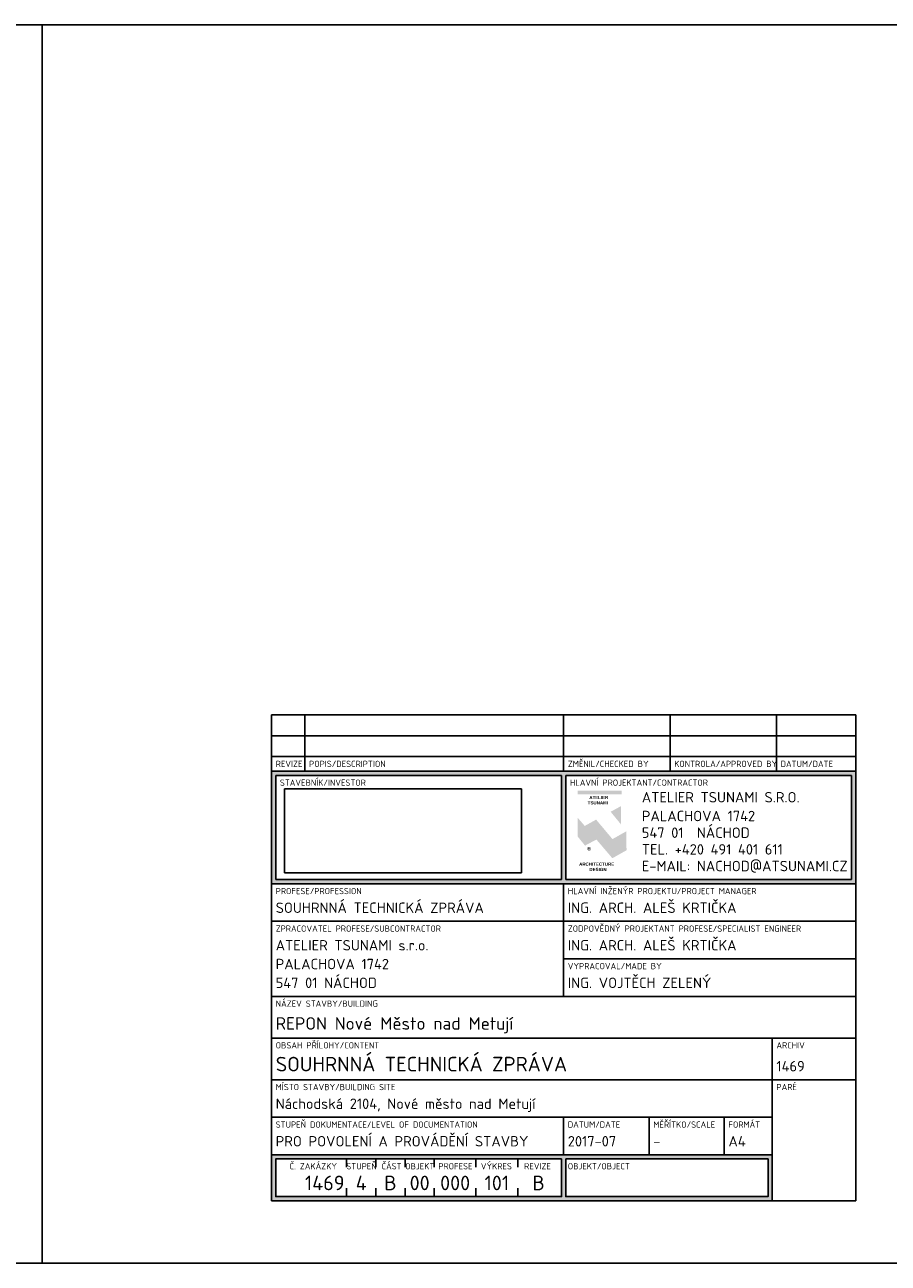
# Model space of a CAD drawing. Header units: metres. Extents: x -617984 to -616281, y -1028747 to -1028450.
# Tile 4 of 6: x -616915 to -616709, y -1028747 to -1028450. Entities that reach past the tile are written whole.
import ezdxf
from ezdxf.enums import TextEntityAlignment as Align

# ---------------------------------------------------------------- set-up
doc = ezdxf.new("R2010")
doc.units = ezdxf.units.M
doc.styles.add('ISOCPEUB_10', font='isocpeur.ttf')
doc.styles.add('ISOCPEUR_10', font='isocpeur.ttf')
doc.styles.get("Standard").update_dxf_attribs({"font": 'isocpeur.ttf'})
picture_1 = doc.add_image_def('image1.png', size_in_pixel=(282, 100))

# ---------------------------------------------------------------- blocks, each defined once
blk = doc.blocks.new('tabulka1')
h = blk.add_hatch(color=256)
h.paths.add_polyline_path([(-140, 76), (-140, 103), (0, 103), (0, 76)])
h.paths.add_polyline_path([(-139, 77), (-139, 102), (-70.5, 102), (-70.5, 77)], flags=16)
h.paths.add_polyline_path([(-69.5, 77), (-69.5, 102), (-1, 102), (-1, 77)], flags=16)
h = blk.add_hatch(color=256)
h.dxf.hatch_style = 1
h.paths.add_polyline_path([(-66.65, 98.32), (-56.1, 98.32), (-56.1, 97.45), (-66.65, 97.45)])
at = {"true_color": 0xaaaaaa}
h = blk.add_hatch(color=253, dxfattribs=at)
h.dxf.hatch_style = 1
edge = h.paths.add_edge_path()
edge.add_spline(control_points=[(-56.26, 94.61), (-56.26, 94.61), (-56.26, 90.24), (-56.26, 90.24), (-56.26, 90.24), (-56.26, 90.24), (-58.73, 93.27), (-58.73, 93.27), (-58.73, 93.27), (-58.73, 93.27), (-56.26, 94.61), (-56.26, 94.61)], knot_values=[0, 0, 0, 0, 0.333333, 0.333333, 0.333333, 0.5, 0.666667, 0.666667, 0.666667, 0.833333, 1, 1, 1, 1], degree=3, periodic=0)
h = blk.add_hatch(color=253, dxfattribs=at)
h.dxf.hatch_style = 1
edge = h.paths.add_edge_path()
edge.add_spline(control_points=[(-64.94, 89.87), (-64.94, 89.87), (-62.21, 91.38), (-62.21, 91.38), (-62.21, 91.38), (-62.21, 91.38), (-58.29, 86.71), (-58.29, 86.71), (-58.29, 86.71), (-58.29, 86.71), (-54.94, 88.6), (-54.94, 88.6), (-54.94, 88.6), (-54.94, 88.6), (-54.93, 84.03), (-54.93, 84.03), (-54.93, 84.03), (-54.93, 84.03), (-58.32, 82.12), (-58.32, 82.12), (-58.32, 82.12), (-58.32, 82.12), (-62.14, 86.61), (-62.14, 86.61), (-62.14, 86.61), (-62.14, 86.61), (-64.87, 85.15), (-64.87, 85.15), (-64.87, 85.15), (-64.87, 85.15), (-66.64, 87.34), (-66.64, 87.34), (-66.64, 87.34), (-66.64, 87.34), (-66.64, 91.85), (-66.64, 91.85), (-66.64, 91.85), (-66.64, 91.85), (-64.94, 89.87), (-64.94, 89.87)], knot_values=[0, 0, 0, 0, 0.1, 0.1, 0.1, 0.15, 0.2, 0.2, 0.2, 0.25, 0.3, 0.3, 0.3, 0.35, 0.4, 0.4, 0.4, 0.45, 0.5, 0.5, 0.5, 0.55, 0.6, 0.6, 0.6, 0.65, 0.7, 0.7, 0.7, 0.75, 0.8, 0.8, 0.8, 0.85, 0.9, 0.9, 0.9, 0.95, 1, 1, 1, 1], degree=3, periodic=0)
h = blk.add_hatch(color=256)
h.paths.add_polyline_path([(-69.5, 10), (-69.5, 1), (-21, 1), (-21, 10)], flags=16)
h.paths.add_polyline_path([(-70.5, 10), (-139, 10), (-139, 1), (-70.5, 1)], flags=16)
h.paths.add_polyline_path([(-140, 11), (-20, 11), (-20, 0), (-140, 0)])
for p, q in [((-140, 103), (-140, 116.5)), ((-140, 116.5), (0, 116.5)), ((-132, 103), (-132, 116.5)), ((-70, 103), (-70, 116.5)), ((-44.5, 103), (-44.5, 116.5)), ((-19, 116.5), (-19, 103)), ((0, 116.5), (0, 103)), ((-140, 111.5), (0, 111.5)), ((-140, 106.5), (0, 106.5)), ((-140, 103), (0, 103)), ((-140, 76), (-140, 103)), ((-139, 102), (-70.5, 102)), ((-139, 77), (-139, 102)), ((-70.5, 77), (-70.5, 102)), ((-69.5, 102), (-1, 102)), ((-69.5, 77), (-69.5, 102)), ((-1, 102), (-1, 77)), ((0, 103), (0, 76)), ((-140, 0), (-140, 76)), ((-140, 76), (0, 76)), ((-139, 77), (-70.5, 77)), ((-70, 76), (-70, 49)), ((-69.5, 77), (-1, 77)), ((0, 76), (0, 0)), ((0, 67), (-140, 67)), ((0, 58), (-70, 58)), ((0, 49), (-140, 49)), ((-140, 39), (0, 39)), ((-20, 29), (-20, 39)), ((-140, 29), (0, 29)), ((-20, 0), (-20, 29)), ((-20, 20), (-140, 20)), ((-70, 20), (-70, 11)), ((-49.5, 11), (-49.5, 20)), ((-31.5, 11), (-31.5, 20)), ((-20, 11), (-140, 11)), ((-122, 10), (-122, 8)), ((-115, 10), (-115, 8)), ((-108, 10), (-108, 8)), ((-101, 10), (-101, 8)), ((-91, 10), (-91, 8)), ((-81, 10), (-81, 8)), ((-20, 0), (-20, 11)), ((-122, 1), (-122, 3)), ((-115, 1), (-115, 3)), ((-108, 1), (-108, 3)), ((-101, 1), (-101, 3)), ((-91, 1), (-91, 3)), ((-81, 1), (-81, 3)), ((-140, 0), (0, 0))]:
    blk.add_line(p, q)
blk.add_lwpolyline([(-140, 11), (-20, 11), (-20, 0), (-140, 0)], close=True)
for points in [[(-70.5, 10), (-139, 10), (-139, 1), (-70.5, 1), (-70.5, 10)], [(-69.5, 10), (-69.5, 1), (-21, 1), (-21, 10), (-69.5, 10)]]:
    blk.add_lwpolyline(points)
at = {"style": 'ISOCPEUR_10'}
for s, height, p in [('REVIZE', 1.5, (-139, 104)), ('POPIS/DESCRIPTION', 1.5, (-131, 104)), ('ZMĚNIL/CHECKED BY', 1.5, (-69, 104)), ('KONTROLA/APPROVED BY', 1.5, (-43.5, 104)), ('DATUM/DATE', 1.5, (-18, 104)), ('STAVEBNÍK/INVESTOR', 1.5, (-138, 99.5)), ('HLAVNÍ PROJEKTANT/CONTRACTOR', 1.5, (-68.5, 99.5)), ('ATELIER TSUNAMI S.R.O.', 2.5, (-51.26, 95.5)), ('PALACHOVA 1742', 2.5, (-51.26, 91)), ('547 01  NÁCHOD', 2.5, (-51.26, 87)), ('TEL. +420 491 401 611', 2.5, (-51.26, 83)), ('E-MAIL: NACHOD@ATSUNAMI.CZ', 2.5, (-51.26, 79)), ('PROFESE/PROFESSION', 1.5, (-139, 73.5)), ('HLAVNÍ INŽENÝR PROJEKTU/PROJECT MANAGER', 1.5, (-69, 73.5)), ('ZPRACOVATEL PROFESE/SUBCONTRACTOR', 1.5, (-139, 64.5)), ('ZODPOVĚDNÝ PROJEKTANT PROFESE/SPECIALIST ENGINEER', 1.5, (-69, 64.5)), ('VYPRACOVAL/MADE BY', 1.5, (-69, 55.5)), ('NÁZEV STAVBY/BUILDING', 1.5, (-139, 46.5)), ('OBSAH PŘÍLOHY/CONTENT', 1.5, (-139, 36.5)), ('ARCHIV', 1.5, (-19, 36.5)), ('MÍSTO STAVBY/BUILDING SITE', 1.5, (-139, 26.5)), ('PARÉ', 1.5, (-19, 26.5)), ('STUPEŇ DOKUMENTACE/LEVEL OF DOCUMENTATION', 1.5, (-139, 17.5)), ('DATUM/DATE', 1.5, (-69, 17.5)), ('MĚŘÍTKO/SCALE', 1.5, (-48.5, 17.5)), ('FORMÁT', 1.5, (-30.5, 17.5)), ('OBJEKT/OBJECT', 1.5, (-69, 7.5))]:
    blk.add_text(s, height=height, dxfattribs=at).set_placement(p)
for s, p in [('Č. ZAKÁZKY', (-130, 7.5)), ('STUPEŇ', (-118.43, 7.5)), ('ČÁST', (-111.23, 7.5)), ('OBJEKT', (-104.48, 7.5)), ('PROFESE', (-95.93, 7.5)), ('VÝKRES', (-86.12, 7.5)), ('REVIZE', (-76.25, 7.5))]:
    blk.add_text(s, height=1.5, dxfattribs=at).set_placement(p, align=Align.CENTER)
for s, width, gutter_width, heights, insert, char_height, attachment_point in [('\\pi2.6834;{\\fSwis721 Ex BT|b1|i0|c238|p34;ATELIER\\P\\pi2.3128;TSUNAMI}', 10.4206, 1.76, [0], (-66.53, 97.07), 0.7633, 1), ('{\\fSwis721 Ex BT|b1|i0|c238|p34;\\H1.1667x;\\C253;\\c11184810;®}', 0.2908, 1, [0.248], (-63.88, 84.4), 0.7415, 5), ('\\pi0.23561;{\\fSwis721 Ex BT|b1|i0|c238|p34;ARCHITECTURE\\P\\pi2.7218;DESIGN}', 10.2766, 1.76, [0], (-66.53, 81.09), 0.7633, 1)]:
    blk.add_mtext_dynamic_manual_height_columns(s, width=width, gutter_width=gutter_width, heights=heights, dxfattribs=dict(insert=insert, char_height=char_height, attachment_point=attachment_point))
for tag, p, height, style in [('PROFESE', (-139, 69), 2.5, 'ISOCPEUR_10'), ('HLAVNÍ_INŽENÝR_PROJEKTU', (-69, 69), 2.5, 'ISOCPEUR_10'), ('ZPRACOVATEL_PROFESE_jméno', (-139, 60), 2.5, 'ISOCPEUR_10'), ('ZODPOVĚDNÝ_PROJEKTANT_PROFESE', (-69, 60), 2.5, 'ISOCPEUR_10'), ('ZPRACOVATEL_PROFESE_ulice', (-139, 55.5), 2.5, 'ISOCPEUR_10'), ('ZPRACOVATEL_PROFESE_město', (-139, 51), 2.5, 'ISOCPEUR_10'), ('VYPRACOVAL', (-69, 51), 2.5, 'ISOCPEUR_10'), ('ARCHIV', (-19, 31), 2.5, 'ISOCPEUR_10'), ('MISTO_STAVBY', (-139, 22), 2.5, 'ISOCPEUR_10'), ('STUPEŇ_DOKUMENTACE', (-139, 13), 2.5, 'ISOCPEUR_10'), ('DATUM', (-69, 13), 2.5, 'ISOCPEUR_10'), ('MĚŘÍTKO', (-48.5, 13), 2.5, 'ISOCPEUR_10'), ('FORMÁT', (-30.5, 13), 2.5, 'ISOCPEUR_10'), ('OBJEKT', (-69, 2.5), 3.5, 'ISOCPEUB_10')]:
    blk.add_attdef(tag, p, '', height=height, dxfattribs=dict(style=style))
at = {"linetype": 'ByBlock', "style": 'ISOCPEUB_10'}
for tag, p in [('NÁZEV_STAVBY', (-139, 41)), ('OBSAH_PŘÍLOHY', (-139, 31))]:
    blk.add_attdef(tag, p, '', height=3.5, dxfattribs=at)
blk.add_attdef('Č_PŘÍLOHY-č_zakázky', text='', height=3.5, dxfattribs=at).set_placement((-122.5, 2.5), align=Align.RIGHT)
for tag, p in [('Č_PŘÍLOHY-stupeň_dokumentace', (-118.5, 2.5)), ('Č_PŘÍLOHY-část_dokumentace', (-111.5, 2.5)), ('Č_PŘÍLOHY-objekt', (-104.5, 2.5)), ('Č_PŘÍLOHY-profese', (-96, 2.5)), ('Č_PŘÍLOHY-výkres', (-86, 2.5)), ('Č_PŘÍLOHY-revize', (-76, 2.5))]:
    blk.add_attdef(tag, text='', height=3.5, dxfattribs=at).set_placement(p, align=Align.CENTER)
at = {"style": 'ISOCPEUR_10'}
blk.add_attdef('OBJEKT_UPŘESNĚNÍ', text='', height=2.5, dxfattribs=at).set_placement((-22, 2.5), align=Align.RIGHT)
at = {"color": 255}
image = blk.add_image(picture_1, insert=(-136.87, 78.64), size_in_units=(56.79, 20.14), dxfattribs=at)
image.dxf.flags = 15

msp = doc.modelspace()

# ---------------------------------------------------------------- linework, layer by layer
for points in [[(-617121.3, -1028450.17), (-616911.3, -1028450.17), (-616911.3, -1028747.17), (-617121.3, -1028747.17)], [(-616911.3, -1028450.17), (-616701.3, -1028450.17), (-616701.3, -1028747.17), (-616911.3, -1028747.17)]]:
    msp.add_lwpolyline(points, close=True)

# ---------------------------------------------------------------- block references
ref = msp.add_blockref('tabulka1', (-616716.3, -1028732.17))
ref.add_attrib('Č_PŘÍLOHY-revize', 'B', dxfattribs={"linetype": 'ByBlock', "height": 3.5, "style": 'ISOCPEUB_10'}).set_placement((-616792.3, -1028729.67), align=Align.CENTER)
ref.add_attrib('Č_PŘÍLOHY-výkres', '101', dxfattribs={"linetype": 'ByBlock', "height": 3.5, "style": 'ISOCPEUB_10'}).set_placement((-616802.3, -1028729.67), align=Align.CENTER)
ref.add_attrib('Č_PŘÍLOHY-profese', '000', dxfattribs={"linetype": 'ByBlock', "height": 3.5, "style": 'ISOCPEUB_10'}).set_placement((-616812.3, -1028729.67), align=Align.CENTER)
ref.add_attrib('Č_PŘÍLOHY-objekt', '00', dxfattribs={"linetype": 'ByBlock', "height": 3.5, "style": 'ISOCPEUB_10'}).set_placement((-616820.8, -1028729.67), align=Align.CENTER)
ref.add_attrib('Č_PŘÍLOHY-část_dokumentace', 'B', dxfattribs={"linetype": 'ByBlock', "height": 3.5, "style": 'ISOCPEUB_10'}).set_placement((-616827.8, -1028729.67), align=Align.CENTER)
ref.add_attrib('Č_PŘÍLOHY-stupeň_dokumentace', '4', dxfattribs={"linetype": 'ByBlock', "height": 3.5, "style": 'ISOCPEUB_10'}).set_placement((-616834.8, -1028729.67), align=Align.CENTER)
ref.add_attrib('Č_PŘÍLOHY-č_zakázky', '1469', dxfattribs={"linetype": 'ByBlock', "height": 3.5, "style": 'ISOCPEUB_10'}).set_placement((-616838.8, -1028729.67), align=Align.RIGHT)
ref.add_attrib('FORMÁT', 'A4', (-616746.8, -1028719.17), dxfattribs={"height": 2.5, "style": 'ISOCPEUR_10'})
ref.add_attrib('MĚŘÍTKO', '-', (-616764.8, -1028719.17), dxfattribs={"height": 2.5, "style": 'ISOCPEUR_10'})
ref.add_attrib('DATUM', '2017-07', (-616785.3, -1028719.17), dxfattribs={"height": 2.5, "style": 'ISOCPEUR_10'})
ref.add_attrib('ARCHIV', '1469', (-616735.3, -1028701.17), dxfattribs={"color": 7, "height": 2.5, "style": 'ISOCPEUR_10'})
ref.add_attrib('VYPRACOVAL', 'ING. VOJTĚCH ZELENÝ', (-616785.3, -1028681.17), dxfattribs={"height": 2.5, "style": 'ISOCPEUR_10'})
ref.add_attrib('ZODPOVĚDNÝ_PROJEKTANT_PROFESE', 'ING. ARCH. ALEŠ KRTIČKA', (-616785.3, -1028672.17), dxfattribs={"height": 2.5, "style": 'ISOCPEUR_10'})
ref.add_attrib('HLAVNÍ_INŽENÝR_PROJEKTU', 'ING. ARCH. ALEŠ KRTIČKA', (-616785.3, -1028663.17), dxfattribs={"height": 2.5, "style": 'ISOCPEUR_10'})
ref.add_attrib('STUPEŇ_DOKUMENTACE', 'PRO POVOLENÍ A PROVÁDĚNÍ STAVBY', (-616855.3, -1028719.17), dxfattribs={"height": 2.5, "style": 'ISOCPEUR_10'})
ref.add_attrib('MISTO_STAVBY', 'Náchodská 2104, Nové město nad Metují', (-616855.3, -1028710.17), dxfattribs={"height": 2.5, "style": 'ISOCPEUR_10'})
ref.add_attrib('OBSAH_PŘÍLOHY', 'SOUHRNNÁ TECHNICKÁ ZPRÁVA', (-616855.3, -1028701.17), dxfattribs={"linetype": 'ByBlock', "height": 3.5, "style": 'ISOCPEUB_10'})
ref.add_attrib('NÁZEV_STAVBY', 'REPON Nové Město nad Metují', (-616855.3, -1028691.17), dxfattribs={"linetype": 'ByBlock', "height": 3, "style": 'ISOCPEUB_10'})
ref.add_attrib('ZPRACOVATEL_PROFESE_město', '547 01 NÁCHOD', (-616855.3, -1028681.17), dxfattribs={"height": 2.5, "style": 'ISOCPEUR_10'})
ref.add_attrib('ZPRACOVATEL_PROFESE_ulice', 'PALACHOVA 1742', (-616855.3, -1028676.67), dxfattribs={"height": 2.5, "style": 'ISOCPEUR_10'})
ref.add_attrib('ZPRACOVATEL_PROFESE_jméno', 'ATELIER TSUNAMI s.r.o.', (-616855.3, -1028672.17), dxfattribs={"height": 2.5, "style": 'ISOCPEUR_10'})
ref.add_attrib('PROFESE', 'SOUHRNNÁ TECHNICKÁ ZPRÁVA', (-616855.3, -1028663.17), dxfattribs={"height": 2.5, "style": 'ISOCPEUR_10'})

doc.saveas('drawing.dxf')
